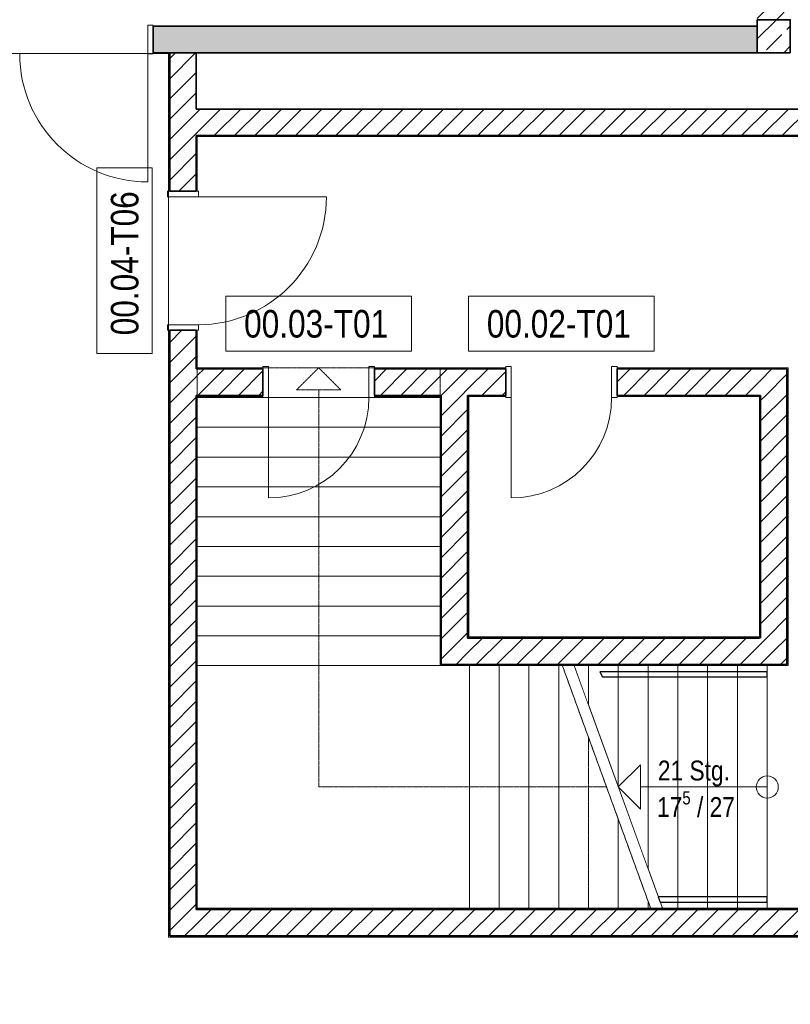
# Model space of a CAD drawing. Header units: metres. Extents: x -58265 to 854892, y -56510 to 35250.
# Tile 7 of 47: x -32785 to -25800, y -8745 to 180. Entities that reach past the tile are written whole.
import ezdxf

# ---------------------------------------------------------------- set-up
doc = ezdxf.new("R2010")
doc.units = ezdxf.units.M
doc.header["$LTSCALE"] = 0.05
doc.linetypes.add('Strichlinie_ eng', pattern=[46, 30, -16])
doc.linetypes.add('Wipeout_Contour', pattern=[20000, 0, -20000])
for name, color, linetype in [('0._Pikto für Layout_4_A_1_Bauteilschraffuren', 7, 'Continuous'), ('0._Pikto für Layout_4_A_1_Decken_UHD_3D', 7, 'Continuous'), ('0._Pikto für Layout_4_A_1_Geländer _ Brüstungen', 7, 'Continuous'), ('0._Pikto für Layout_4_A_1_Schraffuren', 7, 'Continuous'), ('0._Pikto für Layout_4_A_1_Stützen', 7, 'Continuous'), ('0._Pikto für Layout_4_A_1_Treppen', 7, 'Continuous'), ('0._Pikto für Layout_4_A_1_Türen', 7, 'Continuous'), ('0._Pikto für Layout_4_A_1_Türen_Text', 7, 'Continuous'), ('0._Pikto für Layout_4_A_1_Wände_Innen_Massiv', 7, 'Continuous')]:
    doc.layers.add(name, color=color, linetype=linetype)
doc.styles.add('ERSTELLTER_STIL_1', font='ARIALN.TTF')
doc.styles.add('ERSTELLTER_STIL_2', font='txt')
pattern_1 = [(45, (0, 3e-11), (-91.9239, 91.9239), [])]
pattern_2 = [(0, (0, 3e-11), (0, 173.2051), [0, -100]), (0, (50, 86.6), (0, 173.2051), [0, -100])]

msp = doc.modelspace()

# ---------------------------------------------------------------- hatches: boundary and pattern name
at = {"layer": '0._Pikto für Layout_4_A_1_Bauteilschraffuren', "linetype": 'Continuous', "lineweight": 18}
h = msp.add_hatch(dxfattribs=at)
h.set_pattern_fill('MW_Kalksandstein_0004', color=9, style=0, pattern_type=2)
h.set_pattern_definition(pattern_1)
h.paths.add_polyline_path([(-25800, 7175), (-26100, 7175), (-26100, 180), (-25800, 180)])
h = msp.add_hatch(dxfattribs=at)
h.set_pattern_fill('Beton__Stahlbeton_0004', color=9, style=0, pattern_type=2)
h.set_pattern_definition([(45, (0, 3e-11), (-183.8478, 183.8478), []), (45, (-91.92, 91.92), (-183.8478, 183.8478), [195, -65])])
h.paths.add_polyline_path([(-25800, -120), (-25800, 180), (-26100, 180), (-26100, -120)])
msp.add_hatch(color=9, dxfattribs=at).paths.add_polyline_path([(-31575, 120), (-31575, -120), (-26100, -120), (-26100, 120)])
h = msp.add_hatch(dxfattribs=at)
h.set_pattern_fill('Verputz_0004', color=9, style=0, pattern_type=2)
h.set_pattern_definition(pattern_2)
h.paths.add_polyline_path([(-31435, -120), (-31435, -870), (-31425, -870), (-31425, -120)])
h = msp.add_hatch(dxfattribs=at)
h.set_pattern_fill('MW_Kalksandstein_0004', color=9, style=0, pattern_type=2)
h.set_pattern_definition(pattern_1)
h.paths.add_polyline_path([(-31425, -120), (-31425, -870), (-31185, -870), (-31185, -120)])
h = msp.add_hatch(dxfattribs=at)
h.set_pattern_fill('MW_Kalksandstein_0004', color=9, style=0, pattern_type=2)
h.set_pattern_definition(pattern_1)
h.paths.add_polyline_path([(-31185, -870), (-20875, -870), (-20875, -630), (-31185, -630)])
h = msp.add_hatch(dxfattribs=at)
h.set_pattern_fill('Verputz_0004', color=9, style=0, pattern_type=2)
h.set_pattern_definition(pattern_2)
h.paths.add_polyline_path([(-31435, -1375), (-31425, -870)])
h = msp.add_hatch(dxfattribs=at)
h.set_pattern_fill('MW_Kalksandstein_0004', color=9, style=0, pattern_type=2)
h.set_pattern_definition(pattern_1)
h.paths.add_polyline_path([(-31425, -870), (-31425, -1375), (-31185, -1375), (-31185, -870)])
h = msp.add_hatch(dxfattribs=at)
h.set_pattern_fill('Verputz_0004', color=9, style=0, pattern_type=2)
h.set_pattern_definition(pattern_2)
h.paths.add_polyline_path([(-31185, -870), (-31185, -1375), (-31175, -1375), (-31175, -870)])
h = msp.add_hatch(dxfattribs=at)
h.set_pattern_fill('Verputz_0004', color=9, style=0, pattern_type=2)
h.set_pattern_definition(pattern_2)
h.paths.add_polyline_path([(-31185, -880), (-20875, -880), (-20875, -870), (-31185, -870)])
h = msp.add_hatch(dxfattribs=at)
h.set_pattern_fill('Verputz_0004', color=9, style=0, pattern_type=2)
h.set_pattern_definition(pattern_2)
h.paths.add_polyline_path([(-31435, -8125), (-31425, -2635)])
h = msp.add_hatch(dxfattribs=at)
h.set_pattern_fill('MW_Kalksandstein_0004', color=9, style=0, pattern_type=2)
h.set_pattern_definition(pattern_1)
h.paths.add_polyline_path([(-31425, -2985), (-31185, -2985), (-31185, -2635), (-31425, -2635)])
h = msp.add_hatch(dxfattribs=at)
h.set_pattern_fill('Verputz_0004', color=9, style=0, pattern_type=2)
h.set_pattern_definition(pattern_2)
h.paths.add_polyline_path([(-31185, -2975), (-31175, -2975), (-31175, -2635), (-31185, -2635)])
h = msp.add_hatch(dxfattribs=at)
h.set_pattern_fill('MW_Kalksandstein_0004', color=9, style=0, pattern_type=2)
h.set_pattern_definition(pattern_1)
h.paths.add_polyline_path([(-31185, -3225), (-31185, -2985), (-31425, -2985), (-31425, -3225)])
h = msp.add_hatch(dxfattribs=at)
h.set_pattern_fill('Verputz_0004', color=9, style=0, pattern_type=2)
h.set_pattern_definition(pattern_2)
h.paths.add_polyline_path([(-31175, -2985), (-31175, -2975), (-31185, -2975), (-31185, -2985)])
h = msp.add_hatch(dxfattribs=at)
h.set_pattern_fill('MW_Kalksandstein_0004', color=9, style=0, pattern_type=2)
h.set_pattern_definition(pattern_1)
h.paths.add_polyline_path([(-31175, -3225), (-31175, -2985), (-31185, -2985), (-31185, -3225)])
h = msp.add_hatch(dxfattribs=at)
h.set_pattern_fill('Verputz_0004', color=9, style=0, pattern_type=2)
h.set_pattern_definition(pattern_2)
h.paths.add_polyline_path([(-31175, -2985), (-30580, -2985), (-30580, -2975), (-31175, -2975)])
h = msp.add_hatch(dxfattribs=at)
h.set_pattern_fill('MW_Kalksandstein_0004', color=9, style=0, pattern_type=2)
h.set_pattern_definition(pattern_1)
h.paths.add_polyline_path([(-31175, -2985), (-31175, -3225), (-30580, -3225), (-30580, -2985)])
h = msp.add_hatch(dxfattribs=at)
h.set_pattern_fill('Verputz_0004', color=9, style=0, pattern_type=2)
h.set_pattern_definition(pattern_2)
h.paths.add_polyline_path([(-28379.915, -2975), (-29570, -2975), (-29570, -2985), (-28379.915, -2985)])
h = msp.add_hatch(dxfattribs=at)
h.set_pattern_fill('MW_Kalksandstein_0004', color=9, style=0, pattern_type=2)
h.set_pattern_definition(pattern_1)
h.paths.add_polyline_path([(-28965, -2985), (-29570, -2985), (-29570, -3225), (-28965, -3225)])
h = msp.add_hatch(dxfattribs=at)
h.set_pattern_fill('MW_Kalksandstein_0004', color=9, style=0, pattern_type=2)
h.set_pattern_definition(pattern_1)
h.paths.add_polyline_path([(-28725, -2985), (-28965, -2985), (-28965, -3225), (-28725, -3225)])
h = msp.add_hatch(dxfattribs=at)
h.set_pattern_fill('MW_Kalksandstein_0004', color=9, style=0, pattern_type=2)
h.set_pattern_definition(pattern_1)
h.paths.add_polyline_path([(-28725, -2985), (-28725, -3225), (-28379.915, -3225), (-28379.915, -2985)])
h = msp.add_hatch(dxfattribs=at)
h.set_pattern_fill('Verputz_0004', color=9, style=0, pattern_type=2)
h.set_pattern_definition(pattern_2)
h.paths.add_polyline_path([(-27369.915, -2985), (-25830, -2985), (-27369.915, -2975)])
h = msp.add_hatch(dxfattribs=at)
h.set_pattern_fill('MW_Kalksandstein_0004', color=9, style=0, pattern_type=2)
h.set_pattern_definition(pattern_1)
h.paths.add_polyline_path([(-26070, -2985), (-27369.915, -2985), (-27369.915, -3225), (-26070, -3225)])
h = msp.add_hatch(dxfattribs=at)
h.set_pattern_fill('MW_Kalksandstein_0004', color=9, style=0, pattern_type=2)
h.set_pattern_definition(pattern_1)
h.paths.add_polyline_path([(-26070, -3225), (-25830, -3225), (-25830, -2985)])
h = msp.add_hatch(dxfattribs=at)
h.set_pattern_fill('MW_Kalksandstein_0004', color=9, style=0, pattern_type=2)
h.set_pattern_definition(pattern_1)
h.paths.add_polyline_path([(-26070, -2985), (-26070, -3225), (-25830, -2985)])
h = msp.add_hatch(dxfattribs=at)
h.set_pattern_fill('Verputz_0004', color=9, style=0, pattern_type=2)
h.set_pattern_definition(pattern_2)
h.paths.add_polyline_path([(-25820, -5665), (-25820, -2985), (-25830, -2985), (-25830, -5665)])
h = msp.add_hatch(dxfattribs=at)
h.set_pattern_fill('MW_Kalksandstein_0004', color=9, style=0, pattern_type=2)
h.set_pattern_definition(pattern_1)
h.paths.add_polyline_path([(-31185, -7885), (-31185, -3225), (-31425, -3225), (-31425, -7885)])
h = msp.add_hatch(dxfattribs=at)
h.set_pattern_fill('Verputz_0004', color=9, style=0, pattern_type=2)
h.set_pattern_definition(pattern_2)
h.paths.add_polyline_path([(-31175, -3235), (-31175, -3225), (-31185, -3225), (-31185, -3235)])
h = msp.add_hatch(dxfattribs=at)
h.set_pattern_fill('Verputz_0004', color=9, style=0, pattern_type=2)
h.set_pattern_definition(pattern_2)
h.paths.add_polyline_path([(-31175, -7875), (-31175, -3235), (-31185, -3235), (-31185, -7875)])
h = msp.add_hatch(dxfattribs=at)
h.set_pattern_fill('Verputz_0004', color=9, style=0, pattern_type=2)
h.set_pattern_definition(pattern_2)
h.paths.add_polyline_path([(-31175, -3225), (-31175, -3235), (-30580, -3235), (-30580, -3225)])
h = msp.add_hatch(dxfattribs=at)
h.set_pattern_fill('Verputz_0004', color=9, style=0, pattern_type=2)
h.set_pattern_definition(pattern_2)
h.paths.add_polyline_path([(-28975, -3225), (-29570, -3225), (-29570, -3235), (-28975, -3235)])
h = msp.add_hatch(dxfattribs=at)
h.set_pattern_fill('Verputz_0004', color=9, style=0, pattern_type=2)
h.set_pattern_definition(pattern_2)
h.paths.add_polyline_path([(-28965, -3225), (-28975, -3225), (-28975, -3235), (-28965, -3235)])
h = msp.add_hatch(dxfattribs=at)
h.set_pattern_fill('Verputz_0004', color=9, style=0, pattern_type=2)
h.set_pattern_definition(pattern_2)
h.paths.add_polyline_path([(-28975, -3235), (-28975, -5665), (-28965, -5665), (-28965, -3235)])
h = msp.add_hatch(dxfattribs=at)
h.set_pattern_fill('MW_Kalksandstein_0004', color=9, style=0, pattern_type=2)
h.set_pattern_definition(pattern_1)
h.paths.add_polyline_path([(-28725, -3225), (-28965, -3225), (-28965, -3235), (-28725, -3235)])
h = msp.add_hatch(dxfattribs=at)
h.set_pattern_fill('MW_Kalksandstein_0004', color=9, style=0, pattern_type=2)
h.set_pattern_definition(pattern_1)
h.paths.add_polyline_path([(-28965, -3235), (-28965, -5425), (-28725, -5425), (-28725, -3235)])
h = msp.add_hatch(dxfattribs=at)
h.set_pattern_fill('Verputz_0004', color=9, style=0, pattern_type=2)
h.set_pattern_definition(pattern_2)
h.paths.add_polyline_path([(-28715, -3225), (-28725, -3225), (-28725, -3235), (-28715, -3235)])
h = msp.add_hatch(dxfattribs=at)
h.set_pattern_fill('Verputz_0004', color=9, style=0, pattern_type=2)
h.set_pattern_definition(pattern_2)
h.paths.add_polyline_path([(-28715, -5415), (-28715, -3235), (-28725, -3235), (-28725, -5415)])
h = msp.add_hatch(dxfattribs=at)
h.set_pattern_fill('Verputz_0004', color=9, style=0, pattern_type=2)
h.set_pattern_definition(pattern_2)
h.paths.add_polyline_path([(-28715, -3225), (-28379.915, -3235)])
h = msp.add_hatch(dxfattribs=at)
h.set_pattern_fill('Verputz_0004', color=9, style=0, pattern_type=2)
h.set_pattern_definition(pattern_2)
h.paths.add_polyline_path([(-26080, -3225), (-27369.915, -3225), (-26080, -3235)])
h = msp.add_hatch(dxfattribs=at)
h.set_pattern_fill('Verputz_0004', color=9, style=0, pattern_type=2)
h.set_pattern_definition(pattern_2)
h.paths.add_polyline_path([(-26070, -5415), (-26070, -3235), (-26080, -3235), (-26080, -5415)])
h = msp.add_hatch(dxfattribs=at)
h.set_pattern_fill('MW_Kalksandstein_0004', color=9, style=0, pattern_type=2)
h.set_pattern_definition(pattern_1)
h.paths.add_polyline_path([(-25830, -3225), (-26070, -3225), (-26070, -5425), (-25830, -5425)])
h = msp.add_hatch(dxfattribs=at)
h.set_pattern_fill('MW_Kalksandstein_0004', color=9, style=0, pattern_type=2)
h.set_pattern_definition(pattern_1)
h.paths.add_polyline_path([(-28725, -5425), (-28965, -5665), (-28725, -5665)])
h = msp.add_hatch(dxfattribs=at)
h.set_pattern_fill('MW_Kalksandstein_0004', color=9, style=0, pattern_type=2)
h.set_pattern_definition(pattern_1)
h.paths.add_polyline_path([(-28725, -5425), (-28965, -5425), (-28965, -5665)])
h = msp.add_hatch(dxfattribs=at)
h.set_pattern_fill('Verputz_0004', color=9, style=0, pattern_type=2)
h.set_pattern_definition(pattern_2)
h.paths.add_polyline_path([(-28715, -5425), (-26080, -5425), (-26080, -5415), (-28715, -5415)])
h = msp.add_hatch(dxfattribs=at)
h.set_pattern_fill('MW_Kalksandstein_0004', color=9, style=0, pattern_type=2)
h.set_pattern_definition(pattern_1)
h.paths.add_polyline_path([(-31425, -7885), (-31425, -8125), (-31185, -7885)])
h = msp.add_hatch(dxfattribs=at)
h.set_pattern_fill('MW_Kalksandstein_0004', color=9, style=0, pattern_type=2)
h.set_pattern_definition(pattern_1)
h.paths.add_polyline_path([(-31185, -7885), (-31425, -8125), (-31185, -8125)])
h = msp.add_hatch(dxfattribs=at)
h.set_pattern_fill('Verputz_0004', color=9, style=0, pattern_type=2)
h.set_pattern_definition(pattern_2)
h.paths.add_polyline_path([(-31425, -8135), (-23425, -8135), (-23425, -8125), (-31425, -8125)])

# ---------------------------------------------------------------- linework, layer by layer
at = {"layer": '0._Pikto für Layout_4_A_1_Decken_UHD_3D', "color": 9, "linetype": 'Continuous', "lineweight": 18, "flags": 128}
msp.add_lwpolyline([(-35415, -880), (-35415, -10115), (-25925, -10115), (-25925, -11469), (-23425, -11469), (-23425, -8135), (-31435, -8135), (-31435, -125), (-32985, -125), (-32985, -880)], close=True, dxfattribs=at)
at = {"layer": '0._Pikto für Layout_4_A_1_Stützen', "color": 9, "linetype": 'Continuous', "lineweight": 35, "flags": 128}
msp.add_lwpolyline([(-25800, -120), (-25800, 180), (-26100, 180), (-26100, -120)], close=True, dxfattribs=at)
at = {"layer": '0._Pikto für Layout_4_A_1_Treppen', "color": 9, "linetype": 'Strichlinie_ eng', "lineweight": 13}
for p, q in [((-28975, -2974.999), (-31174.999, -2974.999)), ((-31174.999, -2974.999), (-31174.999, -3245)), ((-30074.999, -3245), (-30074.999, -2974.999)), ((-28975, -3245), (-28975, -2974.999)), ((-28975, -3245), (-31174.999, -3245)), ((-31174.999, -3245), (-31174.999, -3514.999)), ((-31174.999, -3245), (-28975, -3245)), ((-30074.999, -5675), (-30074.999, -3245)), ((-28975, -3514.999), (-28975, -3245)), ((-28975, -3514.999), (-31174.999, -3514.999)), ((-31174.999, -3514.999), (-31174.999, -3785)), ((-31174.999, -3514.999), (-28975, -3514.999)), ((-28975, -3785), (-28975, -3514.999)), ((-28975, -3785), (-31174.999, -3785)), ((-31174.999, -3785), (-31174.999, -4054.999)), ((-31174.999, -3785), (-28975, -3785)), ((-28975, -4054.999), (-28975, -3785)), ((-28975, -4054.999), (-31174.999, -4054.999)), ((-31174.999, -4054.999), (-31174.999, -4325.001)), ((-31174.999, -4054.999), (-28975, -4054.999)), ((-28975, -4325.001), (-28975, -4054.999)), ((-28975, -4325.001), (-31174.999, -4325.001)), ((-31174.999, -4325.001), (-31174.999, -4594.999)), ((-31174.999, -4325.001), (-28975, -4325.001)), ((-28975, -4594.999), (-28975, -4325.001)), ((-28975, -4594.999), (-31174.999, -4594.999)), ((-31174.999, -4594.999), (-31174.999, -4865.001)), ((-31174.999, -4594.999), (-28975, -4594.999)), ((-28975, -4865.001), (-28975, -4594.999)), ((-28975, -4865.001), (-31174.999, -4865.001)), ((-31174.999, -4865.001), (-31174.999, -5135)), ((-31174.999, -4865.001), (-28975, -4865.001)), ((-28975, -5135), (-28975, -4865.001)), ((-28975, -5135), (-31174.999, -5135)), ((-31174.999, -5135), (-31174.999, -5405.001)), ((-31174.999, -5135), (-28975, -5135)), ((-28975, -5405.001), (-28975, -5135)), ((-28975, -5405.001), (-31174.999, -5405.001)), ((-31174.999, -5405.001), (-31174.999, -5675)), ((-31174.999, -5405.001), (-28975, -5405.001)), ((-28975, -5675), (-28975, -5405.001)), ((-28975, -5675), (-31174.999, -5675)), ((-31174.999, -5675), (-31174.999, -7875.001)), ((-31174.999, -5675), (-28975, -5675)), ((-30074.999, -6774.999), (-30074.999, -5675)), ((-28709.309, -5675), (-28975, -5675)), ((-28709.309, -5675), (-28709.309, -7875.001)), ((-28439.31, -5675), (-28709.309, -5675)), ((-28709.309, -7875.001), (-28709.309, -5675)), ((-28169.309, -5675), (-28439.31, -5675)), ((-28439.31, -5675), (-28439.31, -7875.001)), ((-28439.31, -7875.001), (-28439.31, -5675)), ((-27899.31, -5675), (-28169.309, -5675)), ((-28169.309, -5675), (-28169.309, -7875.001)), ((-28169.309, -7875.001), (-28169.309, -5675)), ((-27866.095, -5675), (-27899.31, -5675)), ((-27899.31, -5675), (-27899.31, -7875.001)), ((-27899.31, -7875.001), (-27899.31, -5675)), ((-28709.309, -6774.999), (-30074.999, -6774.999)), ((-31174.999, -7875.001), (-28709.309, -7875.001)), ((-28709.309, -7875.001), (-28439.31, -7875.001)), ((-28439.31, -7875.001), (-28169.309, -7875.001)), ((-28169.309, -7875.001), (-27899.31, -7875.001)), ((-27899.31, -7875.001), (-27629.309, -7875.001)), ((-27629.309, -7875.001), (-27359.31, -7875.001))]:
    msp.add_line(p, q, dxfattribs=at)
at = {"layer": '0._Pikto für Layout_4_A_1_Türen', "color": 9, "linetype": 'Continuous', "lineweight": 18}
for p, q in [((-31575, 130.001), (-31624.999, 130.001)), ((-31624.999, 130.001), (-31624.999, -130)), ((-31575, -130), (-31575, 130.001)), ((-31624.999, -130), (-31624.999, -1290.001)), ((-31624.999, -130), (-31575, -130)), ((-31445, -1375), (-31445, -1424.999)), ((-31165, -1375), (-31445, -1375)), ((-31445, -1424.999), (-31165, -1424.999)), ((-31185, -1375), (-31174.999, -1375)), ((-31185, -1375), (-31174.999, -1375)), ((-31165, -1424.999), (-31165, -1375)), ((-31165, -1424.999), (-30004.999, -1424.999)), ((-31445, -2635), (-31445, -2585.001)), ((-31445, -2585.001), (-31165, -2585.001)), ((-31165, -2585.001), (-31165, -2635)), ((-31165, -2635), (-31445, -2635)), ((-31185, -2635), (-31174.999, -2635)), ((-31185, -2635), (-31174.999, -2635)), ((-30579.999, -2965.001), (-30530, -2965.001)), ((-30579.999, -3245), (-30579.999, -2965.001)), ((-30579.999, -2974.999), (-30579.999, -2985)), ((-30579.999, -2974.999), (-30579.999, -2985)), ((-30530, -2965.001), (-30530, -3245)), ((-29570, -2965.001), (-29620.001, -2965.001)), ((-29620.001, -2965.001), (-29620.001, -3245)), ((-29570, -3245), (-29570, -2965.001)), ((-29570, -2974.999), (-29570, -2985)), ((-29570, -2974.999), (-29570, -2985)), ((-28379.914, -2965.001), (-28329.915, -2965.001)), ((-28379.914, -3245), (-28379.914, -2965.001)), ((-28379.914, -2974.999), (-28379.914, -2985)), ((-28379.914, -2974.999), (-28379.914, -2985)), ((-28329.915, -2965.001), (-28329.915, -3245)), ((-27369.915, -2965.001), (-27419.914, -2965.001)), ((-27419.914, -2965.001), (-27419.914, -3245)), ((-27369.915, -3245), (-27369.915, -2965.001)), ((-27369.915, -2974.999), (-27369.915, -2985)), ((-27369.915, -2974.999), (-27369.915, -2985)), ((-30579.999, -3224.999), (-30579.999, -3235)), ((-30579.999, -3224.999), (-30579.999, -3235)), ((-30530, -3245), (-30579.999, -3245)), ((-30530, -3245), (-30530, -4155)), ((-29620.001, -3245), (-29570, -3245)), ((-29570, -3224.999), (-29570, -3235)), ((-29570, -3224.999), (-29570, -3235)), ((-28379.914, -3224.999), (-28379.914, -3235)), ((-28379.914, -3224.999), (-28379.914, -3235)), ((-28329.915, -3245), (-28379.914, -3245)), ((-28329.915, -3245), (-28329.915, -4155)), ((-27419.914, -3245), (-27369.915, -3245)), ((-27369.915, -3224.999), (-27369.915, -3235)), ((-27369.915, -3224.999), (-27369.915, -3235))]:
    msp.add_line(p, q, dxfattribs=at)
at = {"layer": '0._Pikto für Layout_4_A_1_Türen', "color": 9, "linetype": 'Continuous', "lineweight": 35}
for p, q in [((-31575, -120.001), (-31575, 120)), ((-31575, -120.001), (-31575, 120)), ((-31425.001, -1375), (-31185, -1375)), ((-31425.001, -1375), (-31185, -1375)), ((-31425.001, -2635), (-31185, -2635)), ((-31425.001, -2635), (-31185, -2635)), ((-30579.999, -2985), (-30579.999, -3224.999)), ((-30579.999, -2985), (-30579.999, -3224.999)), ((-29570, -2985), (-29570, -3224.999)), ((-29570, -2985), (-29570, -3224.999)), ((-28379.914, -2985), (-28379.914, -3224.999)), ((-28379.914, -2985), (-28379.914, -3224.999)), ((-27369.915, -2985), (-27369.915, -3224.999)), ((-27369.915, -2985), (-27369.915, -3224.999))]:
    msp.add_line(p, q, dxfattribs=at)
at = {"layer": '0._Pikto für Layout_4_A_1_Türen', "color": 9, "linetype": 'Continuous', "lineweight": 13}
for centre, radius, start, end in [((-31625, -130), 1160, 180, 270), ((-31165, -1425), 1160, 270, 0), ((-30530, -3245), 910, 270, 0), ((-28329.915, -3245), 910, 270, 0)]:
    msp.add_arc(centre, radius, start, end, dxfattribs=at)
at = {"layer": '0._Pikto für Layout_4_A_1_Türen_Text', "color": 9, "linetype": 'Continuous', "lineweight": 13, "flags": 128}
for points in [[(-31585, -1163.28), (-32085, -1163.28), (-32085, -2846.72), (-31585, -2846.72)], [(-29233.28, -2825), (-29233.28, -2325), (-30916.72, -2325), (-30916.72, -2825)], [(-27033.195, -2825), (-27033.195, -2325), (-28716.635, -2325), (-28716.635, -2825)]]:
    msp.add_lwpolyline(points, close=True, dxfattribs=at)
at = {"layer": '0._Pikto für Layout_4_A_1_Wände_Innen_Massiv', "color": 9, "linetype": 'Continuous', "lineweight": 35}
for p, q in [((-31575, -120.001), (-31575, 120)), ((-31425.001, -120.001), (-31425.001, -870)), ((-31425.001, -870), (-31425.001, -1375)), ((-31185, -1375), (-31185, -870)), ((-31185, -870), (-20875.001, -870)), ((-31425.001, -1375), (-31185, -1375)), ((-31425.001, -2635), (-31425.001, -2985)), ((-31425.001, -2635), (-31185, -2635)), ((-31185, -2985), (-31185, -2635)), ((-31425.001, -2985), (-31425.001, -3224.999)), ((-31174.999, -2985), (-31185, -2985)), ((-31174.999, -2985), (-31185, -2985)), ((-30579.999, -2985), (-31174.999, -2985)), ((-30579.999, -2985), (-30579.999, -3224.999)), ((-28964.999, -2985), (-29570, -2985)), ((-29570, -2985), (-29570, -3224.999)), ((-28725, -2985), (-28964.999, -2985)), ((-28379.914, -2985), (-28725, -2985)), ((-28379.914, -2985), (-28379.914, -3224.999)), ((-26070.001, -2985), (-27369.915, -2985)), ((-27369.915, -2985), (-27369.915, -3224.999)), ((-25829.999, -2985), (-26070.001, -2985)), ((-25829.999, -3224.999), (-25829.999, -2985)), ((-25829.999, -3224.999), (-25829.999, -2985)), ((-31425.001, -3224.999), (-31425.001, -7884.999)), ((-31185, -3224.999), (-31174.999, -3224.999)), ((-31185, -7875.001), (-31185, -3224.999)), ((-31185, -3224.999), (-31174.999, -3224.999)), ((-31174.999, -3224.999), (-30579.999, -3224.999)), ((-29570, -3224.999), (-28964.999, -3224.999)), ((-28964.999, -3224.999), (-28964.999, -3235)), ((-28964.999, -3224.999), (-28964.999, -3235)), ((-28964.999, -3235), (-28964.999, -5425)), ((-28725, -3235), (-28725, -3224.999)), ((-28725, -3235), (-28725, -3224.999)), ((-28725, -3224.999), (-28379.914, -3224.999)), ((-28725, -5425), (-28725, -3235)), ((-27369.915, -3224.999), (-26070.001, -3224.999)), ((-26070.001, -3235), (-26070.001, -3224.999)), ((-26070.001, -3235), (-26070.001, -3224.999)), ((-26070.001, -3235), (-26070.001, -5425)), ((-25829.999, -5425), (-25829.999, -3224.999)), ((-28964.999, -5425), (-28964.999, -5664.999)), ((-28725, -5425), (-28715, -5425)), ((-28725, -5425), (-28715, -5425)), ((-26079.999, -5425), (-28715, -5425)), ((-25829.999, -5664.999), (-25829.999, -5425)), ((-28964.999, -5664.999), (-28725, -5664.999)), ((-28964.999, -5664.999), (-28725, -5664.999)), ((-31425.001, -7884.999), (-31425.001, -8125)), ((-31425.001, -7884.999), (-31425.001, -8125)), ((-31185, -7875), (-31185, -7885)), ((-31185, -7875), (-31185, -7885)), ((-31425.001, -8125), (-31185, -8125)), ((-31185, -8125), (-23425, -8125))]:
    msp.add_line(p, q, dxfattribs=at)
at = {"layer": '0._Pikto für Layout_4_A_1_Wände_Innen_Massiv', "color": 9, "linetype": 'Continuous', "lineweight": 18}
for p, q in [((-31185, -1375), (-31174.999, -1375)), ((-31185, -2635), (-31174.999, -2635)), ((-30579.999, -2974.999), (-30579.999, -2985)), ((-29570, -2974.999), (-29570, -2985)), ((-28379.914, -2974.999), (-28379.914, -2985)), ((-27369.915, -2974.999), (-27369.915, -2985)), ((-30579.999, -3224.999), (-30579.999, -3235)), ((-29570, -3224.999), (-29570, -3235)), ((-28379.914, -3224.999), (-28379.914, -3235)), ((-27369.915, -3224.999), (-27369.915, -3235))]:
    msp.add_line(p, q, dxfattribs=at)
at = {"layer": '0._Pikto für Layout_4_A_1_Wände_Innen_Massiv', "color": 9, "linetype": 'Continuous', "lineweight": 35, "flags": 128}
for points in [[(-26100, 120), (-31575, 120)], [(-31575, -120), (-26100, -120)], [(-31425, -120), (-31185, -120)], [(-31185, -630), (-31185, -120)], [(-20875, -630), (-31185, -630)]]:
    msp.add_lwpolyline(points, dxfattribs=at)
at = {"layer": '0._Pikto für Layout_4_A_1_Wände_Innen_Massiv', "color": 9, "linetype": 'Continuous', "lineweight": 18, "flags": 128}
for points in [[(-31435, -120), (-31435, -870)], [(-31435, -120), (-31425, -120)], [(-31435, -870), (-31435, -1375)], [(-31185, -870), (-31175, -870)], [(-31185, -880), (-31185, -870)], [(-31185, -880), (-20875, -880)], [(-31175, -1375), (-31175, -870)], [(-31435, -2635), (-31435, -8125)], [(-31175, -2975), (-31175, -2635)], [(-30580, -2975), (-31175, -2975)], [(-28379.915, -2975), (-29570, -2975)], [(-25820, -2975), (-27369.915, -2975)], [(-25820, -2975), (-25820, -2985)], [(-25820, -5675), (-25820, -2985)], [(-31175, -7875), (-31175, -3235)], [(-31175, -3235), (-30580, -3235)], [(-29570, -3235), (-28975, -3235)], [(-28975, -3235), (-28975, -5675)], [(-28715, -5415), (-28715, -3235)], [(-28715, -3235), (-28379.915, -3235)], [(-27369.915, -3235), (-26080, -3235)], [(-26080, -3235), (-26080, -5415)], [(-26080, -5415), (-28715, -5415)], [(-28975, -5675), (-28965, -5675)], [(-25820, -5675), (-25830, -5675)], [(-31435, -8135), (-31435, -8125)], [(-31435, -8135), (-23425, -8135)]]:
    msp.add_lwpolyline(points, dxfattribs=at)

# ---------------------------------------------------------------- texts
at = {"layer": '0._Pikto für Layout_4_A_1_Türen_Text', "color": 9, "linetype": 'Continuous', "lineweight": 18, "insert": (-31704.955, -2680.7), "char_height": 250, "attachment_point": 7, "rotation": 90, "style": 'ERSTELLTER_STIL_2'}
msp.add_mtext('\\A1;{\\pql;\\pt0;\\fSwis721 Cn BT|b0|i0|c0|p0;\\W1.000000;00.04-T06\\fSwis721 Cn BT|b0|i0|c0|p0;\\W1.000000;\\fSwis721 Cn BT|b0|i0|c0|p0;\\W1.000000;\\fSwis721 Cn BT|b0|i0|c0|p0;\\W1.000000;}', dxfattribs=at)
at = {"layer": '0._Pikto für Layout_4_A_1_Türen_Text', "color": 9, "linetype": 'Continuous', "lineweight": 18, "char_height": 250, "attachment_point": 7, "style": 'ERSTELLTER_STIL_2'}
for s, insert in [('\\A1;{\\pql;\\pt0;\\fSwis721 Cn BT|b0|i0|c0|p0;\\W1.000000;00.03-T01\\fSwis721 Cn BT|b0|i0|c0|p0;\\W1.000000;\\fSwis721 Cn BT|b0|i0|c0|p0;\\W1.000000;\\fSwis721 Cn BT|b0|i0|c0|p0;\\W1.000000;}', (-30750.7, -2705.045)), ('\\A1;{\\pql;\\pt0;\\fSwis721 Cn BT|b0|i0|c0|p0;\\W1.000000;00.02-T01\\fSwis721 Cn BT|b0|i0|c0|p0;\\W1.000000;\\fSwis721 Cn BT|b0|i0|c0|p0;\\W1.000000;\\fSwis721 Cn BT|b0|i0|c0|p0;\\W1.000000;}', (-28550.615, -2705.045))]:
    msp.add_mtext(s, dxfattribs=dict(at, insert=insert))

# ---------------------------------------------------------------- next in the draw order: wipeouts: each hides what was drawn before it
at = {"color": 254, "linetype": 'Wipeout_Contour', "lineweight": 0, "ltscale": 90706.101333}
msp.add_wipeout([(-30075, -2975), (-30275, -3175), (-29875, -3175)], dxfattribs=at).dxf.layer = '0._Pikto für Layout_4_A_1_Schraffuren'
at = {"color": 254, "linetype": 'Wipeout_Contour', "lineweight": 0, "ltscale": 108115.522206}
msp.add_wipeout([(-26279.309, -5675), (-26279.309, -7875), (-26009.309, -7875), (-26009.309, -5675)], dxfattribs=at).dxf.layer = '0._Pikto für Layout_4_A_1_Schraffuren'

# ---------------------------------------------------------------- next in the draw order: hatches: boundary and pattern name
at = {"layer": '0._Pikto für Layout_4_A_1_Bauteilschraffuren', "linetype": 'Continuous', "lineweight": 18}
h = msp.add_hatch(dxfattribs=at)
h.set_pattern_fill('MW_Kalksandstein_0004', color=9, style=0, pattern_type=2)
h.set_pattern_definition(pattern_1)
h.paths.add_polyline_path([(-26070, -5425), (-26070, -5665), (-25830, -5665)])
h = msp.add_hatch(dxfattribs=at)
h.set_pattern_fill('MW_Kalksandstein_0004', color=9, style=0, pattern_type=2)
h.set_pattern_definition(pattern_1)
h.paths.add_polyline_path([(-25830, -5425), (-26070, -5425), (-25830, -5665)])

# ---------------------------------------------------------------- next in the draw order: linework, layer by layer
at = {"layer": '0._Pikto für Layout_4_A_1_Treppen', "color": 9, "linetype": 'Continuous', "lineweight": 18}
for p, q in [((-26009.308, -5675), (-26279.31, -5675)), ((-26279.31, -5675), (-26279.31, -7875.001)), ((-26009.308, -7875.001), (-26009.308, -5675)), ((-26279.31, -7875.001), (-26009.308, -7875.001))]:
    msp.add_line(p, q, dxfattribs=at)
at = {"layer": '0._Pikto für Layout_4_A_1_Treppen', "color": 9, "linetype": 'Strichlinie_ eng', "lineweight": 13, "flags": 128}
msp.add_lwpolyline([(-30075, -2975), (-30275, -3175), (-29875, -3175)], close=True, dxfattribs=at)
at = {"layer": '0._Pikto für Layout_4_A_1_Treppen', "color": 9, "linetype": 'Continuous', "lineweight": 13, "flags": 128}
msp.add_lwpolyline([(-26009.309, -6675, 1), (-26009.309, -6875, 1)], format="xyb", close=True, dxfattribs=at)
at = {"layer": '0._Pikto für Layout_4_A_1_Wände_Innen_Massiv', "color": 9, "linetype": 'Continuous', "lineweight": 35}
msp.add_line((-26070.001, -5664.999), (-25829.999, -5664.999), dxfattribs=at)
msp.add_line((-26070.001, -5664.999), (-25829.999, -5664.999), dxfattribs=at)

# ---------------------------------------------------------------- next in the draw order: wipeouts: each hides what was drawn before it
at = {"color": 254, "linetype": 'Wipeout_Contour', "lineweight": 0, "ltscale": 109160.625895}
msp.add_wipeout([(-26549.309, -5675), (-26549.309, -7875), (-26279.309, -7875), (-26279.309, -5675)], dxfattribs=at).dxf.layer = '0._Pikto für Layout_4_A_1_Schraffuren'

# ---------------------------------------------------------------- next in the draw order: linework, layer by layer
at = {"layer": '0._Pikto für Layout_4_A_1_Treppen', "color": 9, "linetype": 'Continuous', "lineweight": 18}
for p, q in [((-26279.31, -5675), (-26549.308, -5675)), ((-26549.308, -5675), (-26549.308, -7875.001)), ((-26279.31, -7875.001), (-26279.31, -5675)), ((-26549.308, -7875.001), (-26279.31, -7875.001))]:
    msp.add_line(p, q, dxfattribs=at)
at = {"layer": '0._Pikto für Layout_4_A_1_Treppen', "color": 9, "linetype": 'Continuous', "lineweight": 13}
msp.add_line((-26009.308, -6774.999), (-26279.31, -6774.999), dxfattribs=at)

# ---------------------------------------------------------------- next in the draw order: wipeouts: each hides what was drawn before it
at = {"color": 254, "linetype": 'Wipeout_Contour', "lineweight": 0, "ltscale": 110206.399618}
msp.add_wipeout([(-26819.309, -5675), (-26819.309, -7875), (-26549.309, -7875), (-26549.309, -5675)], dxfattribs=at).dxf.layer = '0._Pikto für Layout_4_A_1_Schraffuren'

# ---------------------------------------------------------------- next in the draw order: linework, layer by layer
at = {"layer": '0._Pikto für Layout_4_A_1_Treppen', "color": 9, "linetype": 'Continuous', "lineweight": 18}
for p, q in [((-26549.308, -5675), (-26819.31, -5675)), ((-26819.31, -5675), (-26819.31, -7875.001)), ((-26549.308, -7875.001), (-26549.308, -5675)), ((-26819.31, -7875.001), (-26549.308, -7875.001))]:
    msp.add_line(p, q, dxfattribs=at)

# ---------------------------------------------------------------- next in the draw order: wipeouts: each hides what was drawn before it
at = {"color": 254, "linetype": 'Wipeout_Contour', "lineweight": 0, "ltscale": 139240.613814}
msp.add_wipeout([(-27089.309, -5675), (-27089.309, -7516.819), (-26958.942, -7875), (-26819.309, -7875), (-26819.309, -5675)], dxfattribs=at).dxf.layer = '0._Pikto für Layout_4_A_1_Schraffuren'

# ---------------------------------------------------------------- next in the draw order: hatches: boundary and pattern name
at = {"layer": '0._Pikto für Layout_4_A_1_Bauteilschraffuren', "linetype": 'Continuous', "lineweight": 18}
h = msp.add_hatch(dxfattribs=at)
h.set_pattern_fill('MW_Kalksandstein_0004', color=9, style=0, pattern_type=2)
h.set_pattern_definition(pattern_1)
h.paths.add_polyline_path([(-31185, -8125), (-23425, -8125), (-23425, -7885), (-31185, -7885)])
h = msp.add_hatch(dxfattribs=at)
h.set_pattern_fill('Verputz_0004', color=9, style=0, pattern_type=2)
h.set_pattern_definition(pattern_2)
h.paths.add_polyline_path([(-31175, -7885), (-23425, -7885), (-31175, -7875)])

# ---------------------------------------------------------------- next in the draw order: linework, layer by layer
at = {"layer": '0._Pikto für Layout_4_A_1_Geländer _ Brüstungen', "color": 9, "linetype": 'Continuous', "lineweight": 25, "flags": 128}
msp.add_lwpolyline([(-26979.689, -7818), (-26009.309, -7818), (-26009.309, -7772), (-26996.431, -7772)], close=True, dxfattribs=at)
at = {"layer": '0._Pikto für Layout_4_A_1_Treppen', "color": 9, "linetype": 'Continuous', "lineweight": 18}
for p, q in [((-26819.31, -5675), (-27089.309, -5675)), ((-27089.309, -5675), (-27089.309, -7516.819)), ((-26819.31, -7875.001), (-26819.31, -5675)), ((-26958.943, -7875.001), (-26819.31, -7875.001))]:
    msp.add_line(p, q, dxfattribs=at)
at = {"layer": '0._Pikto für Layout_4_A_1_Treppen', "color": 9, "linetype": 'Strichlinie_ eng', "lineweight": 13}
for p, q in [((-27089.309, -7809.199), (-27089.309, -7875.001)), ((-27089.309, -7875.001), (-27089.309, -7809.199)), ((-27359.31, -7875.001), (-27089.309, -7875.001)), ((-27089.309, -7875.001), (-27065.36, -7875.001))]:
    msp.add_line(p, q, dxfattribs=at)
at = {"layer": '0._Pikto für Layout_4_A_1_Wände_Innen_Massiv', "color": 9, "linetype": 'Continuous', "lineweight": 35}
msp.add_line((-23425, -7884.999), (-31185, -7884.999), dxfattribs=at)
at = {"layer": '0._Pikto für Layout_4_A_1_Wände_Innen_Massiv', "color": 9, "linetype": 'Continuous', "lineweight": 18, "flags": 128}
msp.add_lwpolyline([(-23425, -7875), (-31175, -7875)], dxfattribs=at)

# ---------------------------------------------------------------- next in the draw order: wipeouts: each hides what was drawn before it
at = {"color": 254, "linetype": 'Wipeout_Contour', "lineweight": 0, "ltscale": 111917.476381}
msp.add_wipeout([(-27359.309, -5675), (-27359.309, -6775), (-27089.309, -7516.819), (-27089.309, -5675)], dxfattribs=at).dxf.layer = '0._Pikto für Layout_4_A_1_Schraffuren'

# ---------------------------------------------------------------- next in the draw order: linework, layer by layer
at = {"layer": '0._Pikto für Layout_4_A_1_Treppen', "color": 9, "linetype": 'Continuous', "lineweight": 18}
for p, q in [((-27089.309, -5675), (-27359.31, -5675)), ((-27359.31, -5675), (-27359.31, -6774.999)), ((-27089.309, -7516.819), (-27089.309, -5675))]:
    msp.add_line(p, q, dxfattribs=at)
at = {"layer": '0._Pikto für Layout_4_A_1_Treppen', "color": 9, "linetype": 'Strichlinie_ eng', "lineweight": 13}
for p, q in [((-27359.31, -7067.382), (-27359.31, -7875.001)), ((-27359.31, -7875.001), (-27359.31, -7067.382))]:
    msp.add_line(p, q, dxfattribs=at)

# ---------------------------------------------------------------- next in the draw order: wipeouts: each hides what was drawn before it
at = {"color": 254, "linetype": 'Wipeout_Contour', "lineweight": 0, "ltscale": 112613.653398}
msp.add_wipeout([(-27629.309, -5675), (-27629.309, -6033.181), (-27359.309, -6775), (-27359.309, -5675)], dxfattribs=at).dxf.layer = '0._Pikto für Layout_4_A_1_Schraffuren'

# ---------------------------------------------------------------- next in the draw order: linework, layer by layer
at = {"layer": '0._Pikto für Layout_4_A_1_Geländer _ Brüstungen', "color": 9, "linetype": 'Continuous', "lineweight": 25, "flags": 128}
msp.add_lwpolyline([(-27501.013, -5778), (-26009.309, -5778), (-26009.309, -5732), (-27527.571, -5732)], close=True, dxfattribs=at)
at = {"layer": '0._Pikto für Layout_4_A_1_Treppen', "color": 9, "linetype": 'Continuous', "lineweight": 18}
for p, q in [((-27359.31, -5675), (-27629.309, -5675)), ((-27629.309, -5675), (-27629.309, -6033.182)), ((-27359.31, -6774.999), (-27359.31, -5675))]:
    msp.add_line(p, q, dxfattribs=at)
at = {"layer": '0._Pikto für Layout_4_A_1_Treppen', "color": 9, "linetype": 'Strichlinie_ eng', "lineweight": 13}
for p, q in [((-27629.309, -6325.562), (-27629.309, -7875.001)), ((-27629.309, -7875.001), (-27629.309, -6325.562)), ((-27465.728, -6774.999), (-28709.309, -6774.999))]:
    msp.add_line(p, q, dxfattribs=at)
at = {"layer": '0._Pikto für Layout_4_A_1_Treppen', "color": 9, "linetype": 'Continuous', "lineweight": 13}
msp.add_line((-26279.31, -6774.999), (-27359.31, -6774.999), dxfattribs=at)

# ---------------------------------------------------------------- next in the draw order: wipeouts: each hides what was drawn before it
at = {"color": 254, "linetype": 'Wipeout_Contour', "lineweight": 0, "ltscale": 84820.652009}
msp.add_wipeout([(-27759.677, -5675), (-27629.309, -6033.181), (-27629.309, -5675)], dxfattribs=at).dxf.layer = '0._Pikto für Layout_4_A_1_Schraffuren'

# ---------------------------------------------------------------- next in the draw order: hatches: boundary and pattern name
at = {"layer": '0._Pikto für Layout_4_A_1_Bauteilschraffuren', "linetype": 'Continuous', "lineweight": 18}
h = msp.add_hatch(dxfattribs=at)
h.set_pattern_fill('MW_Kalksandstein_0004', color=9, style=0, pattern_type=2)
h.set_pattern_definition(pattern_1)
h.paths.add_polyline_path([(-28725, -5425), (-28725, -5665), (-26070, -5665), (-26070, -5425)])
h = msp.add_hatch(dxfattribs=at)
h.set_pattern_fill('Verputz_0004', color=9, style=0, pattern_type=2)
h.set_pattern_definition(pattern_2)
h.paths.add_polyline_path([(-28965, -5675), (-25830, -5675), (-25830, -5665), (-28965, -5665)])

# ---------------------------------------------------------------- next in the draw order: linework, layer by layer
at = {"layer": '0._Pikto für Layout_4_A_1_Treppen', "color": 9, "linetype": 'Strichlinie_ eng', "lineweight": 13}
msp.add_line((-27065.36, -7875.001), (-27866.095, -5675), dxfattribs=at)
at = {"layer": '0._Pikto für Layout_4_A_1_Treppen', "color": 9, "linetype": 'Continuous', "lineweight": 18}
for p, q in [((-27629.309, -5675), (-27759.677, -5675)), ((-27629.309, -6033.182), (-27629.309, -5675))]:
    msp.add_line(p, q, dxfattribs=at)
at = {"layer": '0._Pikto für Layout_4_A_1_Treppen', "color": 9, "linetype": 'Continuous', "lineweight": 13}
msp.add_line((-26958.943, -7875.001), (-27759.677, -5675), dxfattribs=at)
at = {"layer": '0._Pikto für Layout_4_A_1_Wände_Innen_Massiv', "color": 9, "linetype": 'Continuous', "lineweight": 35}
msp.add_line((-28725, -5664.999), (-26070.001, -5664.999), dxfattribs=at)
at = {"layer": '0._Pikto für Layout_4_A_1_Wände_Innen_Massiv', "color": 9, "linetype": 'Continuous', "lineweight": 18, "flags": 128}
msp.add_lwpolyline([(-28965, -5675), (-25830, -5675)], dxfattribs=at)

# ---------------------------------------------------------------- next in the draw order: wipeouts: each hides what was drawn before it
at = {"color": 254, "linetype": 'Wipeout_Contour', "lineweight": 0, "ltscale": 84170.668546}
msp.add_wipeout([(-27359.309, -6775), (-27159.309, -6975), (-27159.309, -6575)], dxfattribs=at).dxf.layer = '0._Pikto für Layout_4_A_1_Schraffuren'

# ---------------------------------------------------------------- next in the draw order: linework, layer by layer
at = {"layer": '0._Pikto für Layout_4_A_1_Treppen', "color": 9, "linetype": 'Continuous', "lineweight": 13, "flags": 128}
msp.add_lwpolyline([(-27359.309, -6775), (-27159.309, -6975), (-27159.309, -6575)], close=True, dxfattribs=at)

# ---------------------------------------------------------------- next in the draw order: texts
at = {"layer": '0._Pikto für Layout_4_A_1_Treppen', "color": 9, "linetype": 'Continuous', "lineweight": 18, "char_height": 180, "style": 'ERSTELLTER_STIL_1'}
for s, insert, attachment_point in [('\\A1;{\\pqc;\\pt0,800;\\fArial Narrow|b0|i0|c0|p0;\\W1.000000;21 Stg.\\fArial Narrow|b0|i0|c0|p0;\\W1.000000;\\fArial Narrow|b0|i0|c0|p0;\\W1.000000;\\A1{\\H.66x;\\S^  ;}\\fArial Narrow|b0|i0|c0|p0;\\W1.000000;\\fArial Narrow|b0|i0|c0|p0;\\W1.000000;\\fArial Narrow|b0|i0|c0|p0;\\W1.000000;\\fArial Narrow|b0|i0|c0|p0;\\W1.000000;\\A1{\\H.66x;\\S^  ;}\\fArial Narrow|b0|i0|c0|p0;\\W1.000000;\\fArial Narrow|b0|i0|c0|p0;\\W1.000000;\\fArial Narrow|b0|i0|c0|p0;\\W1.000000;\\fArial Narrow|b0|i0|c0|p0;\\W1.000000;\\A1{\\H.66x;\\S^  ;}\\fArial Narrow|b0|i0|c0|p0;\\W1.000000;}', (-26617.145, -6770.243), 8), ('\\A1;{\\pqc;\\pt0,800;\\fArial Narrow|b0|i0|c0|p0;\\W1.000000;\\fArial Narrow|b0|i0|c0|p0;\\W1.000000;17\\fArial Narrow|b0|i0|c0|p0;\\W1.000000;\\A1{\\H.66x;\\S5^  ;}\\fArial Narrow|b0|i0|c0|p0;\\W1.000000;\\fArial Narrow|b0|i0|c0|p0;\\W1.000000; / \\fArial Narrow|b0|i0|c0|p0;\\W1.000000;27\\fArial Narrow|b0|i0|c0|p0;\\W1.000000;\\A1{\\H.66x;\\S^  ;}\\fArial Narrow|b0|i0|c0|p0;\\W1.000000;\\fArial Narrow|b0|i0|c0|p0;\\W1.000000;\\fArial Narrow|b0|i0|c0|p0;\\W1.000000;\\fArial Narrow|b0|i0|c0|p0;\\W1.000000;\\A1{\\H.66x;\\S^  ;}\\fArial Narrow|b0|i0|c0|p0;\\W1.000000;}', (-26617.145, -6814.231), 2)]:
    msp.add_mtext(s, dxfattribs=dict(at, insert=insert, attachment_point=attachment_point))

doc.saveas('drawing.dxf')
